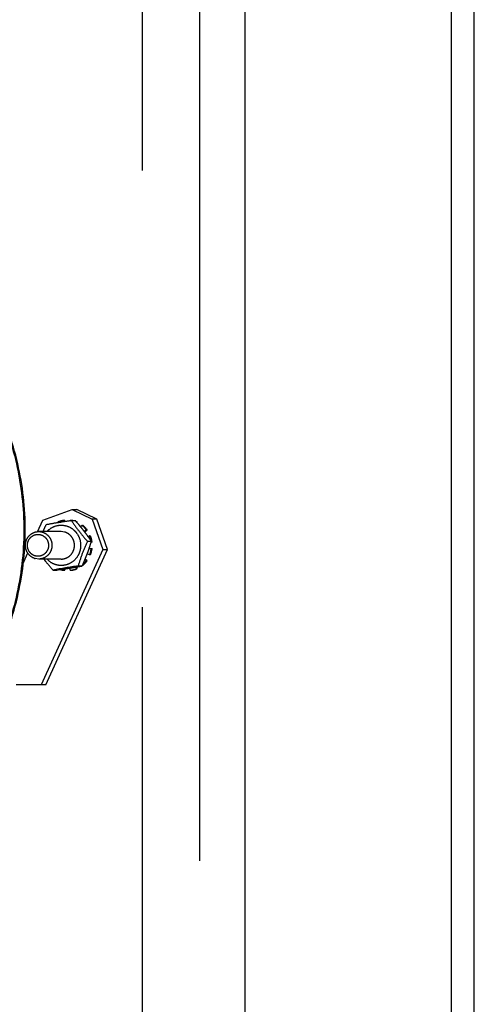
# Model space of a CAD drawing. Header units: millimetres. Extents: x 132157 to 155303, y 33763 to 45643.
# Tile 61 of 256: x 141027 to 141093, y 38780 to 38923. Entities that reach past the tile are written whole.
import ezdxf

# ---------------------------------------------------------------- set-up
doc = ezdxf.new("R2010")
doc.units = ezdxf.units.MM
doc.header["$LTSCALE"] = 20
doc.linetypes.add('ČÁRKOVANÁ2', pattern=[9.525, 6.35, -3.175])
doc.layers.add('PŘEJEZD', color=7, linetype='ČÁRKOVANÁ2')
doc.layers.add('VODÍTKA', color=36, linetype='Continuous')

msp = doc.modelspace()

# ---------------------------------------------------------------- linework, layer by layer
at = {"layer": 'PŘEJEZD', "ltscale": 0.5}
for p, q in [((141059.8365, 38659.2588), (141059.8365, 40182.5917)), ((141089.8365, 38692.5921), (141089.8365, 40182.5917)), ((141093.1698, 38692.5921), (141093.1698, 40182.5917)), ((141030.3457, 38850.6376), (141034.6322, 38852.228)), ((141034.6322, 38852.228), (141035.3224, 38852.228)), ((141034.6322, 38852.228), (141037.5435, 38850.8044)), ((141038.2337, 38850.8044), (141035.3224, 38852.228)), ((141029.5876, 38848.9757), (141030.3457, 38850.6376)), ((141032.588, 38850.2854), (141032.5491, 38850.3827)), ((141033.5629, 38850.6305), (141033.4421, 38850.6305)), ((141033.4421, 38850.6305), (141033.4682, 38850.4252)), ((141033.5867, 38850.4438), (141033.5629, 38850.6305)), ((141034.358, 38850.5615), (141034.3667, 38850.6305)), ((141034.358, 38850.5618), (141034.5176, 38850.5858)), ((141034.3667, 38850.6305), (141034.3739, 38850.6305)), ((141034.5176, 38850.5858), (141035.1067, 38850.5858)), ((141035.1676, 38850.5161), (141035.1067, 38850.5858)), ((141035.3806, 38850.3827), (141035.281, 38850.3827)), ((141035.3489, 38850.3036), (141035.3806, 38850.3827)), ((141035.8847, 38849.6669), (141036.0605, 38849.9041)), ((141036.0605, 38849.9041), (141036.1813, 38849.9041)), ((141038.2337, 38850.8044), (141037.5435, 38850.8044)), ((141037.5435, 38850.8044), (141039.0798, 38846.3668)), ((141039.77, 38846.3668), (141038.2337, 38850.8044)), ((141029.7657, 38848.9952), (141030.2637, 38848.9276)), ((141033.0417, 38848.9952), (141029.7657, 38848.9952)), ((141033.5397, 38848.9276), (141033.0396, 38848.9949)), ((141036.7143, 38849.2273), (141036.4209, 38848.9942)), ((141036.4671, 38848.935), (141036.8351, 38849.2273)), ((141036.8351, 38849.2273), (141036.7143, 38849.2273)), ((141036.9426, 38848.298), (141037.1766, 38848.3983)), ((141037.0146, 38848.1995), (141036.9901, 38848.2336)), ((141037.1766, 38848.3983), (141037.2973, 38848.3983)), ((141036.8517, 38847.5899), (141037.4408, 38847.5899)), ((141037.4078, 38847.478), (141037.4178, 38847.5116)), ((141037.5366, 38847.4738), (141037.4159, 38847.4738)), ((141027.4448, 38844.2791), (141028.1794, 38845.8892)), ((141039.0798, 38846.3668), (141030.1136, 38826.7141)), ((141030.8038, 38826.7141), (141039.77, 38846.3668)), ((141037.1766, 38845.592), (141036.826, 38845.7423)), ((141037.0984, 38846.4987), (141037.1107, 38846.5354)), ((141037.1155, 38846.5575), (141037.4159, 38846.5166)), ((141037.2973, 38845.592), (141037.1766, 38845.592)), ((141037.4159, 38846.5166), (141037.5366, 38846.5166)), ((141039.0798, 38846.3668), (141039.77, 38846.3668)), ((141029.7657, 38844.9952), (141029.2677, 38845.0628)), ((141033.0417, 38844.9952), (141029.7657, 38844.9952)), ((141035.2225, 38843.8475), (141035.3378, 38843.8671)), ((141035.3806, 38843.6076), (141035.2806, 38843.8576)), ((141035.3378, 38843.8671), (141035.3633, 38843.8714)), ((141035.5126, 38843.9992), (141036.1017, 38843.9992)), ((141036.077, 38843.9949), (141036.1017, 38843.9992)), ((141036.1017, 38843.9992), (141036.1275, 38844.0563)), ((141036.1275, 38844.0563), (141036.1405, 38844.0852)), ((141036.1813, 38844.0862), (141036.1399, 38844.0862)), ((141036.5048, 38844.9294), (141036.7143, 38844.763)), ((141036.8351, 38844.763), (141036.5343, 38845.0019)), ((141036.7143, 38844.763), (141036.8351, 38844.763)), ((141031.8394, 38843.4045), (141032.4285, 38843.4045)), ((141032.4285, 38843.4045), (141032.5765, 38843.4268)), ((141032.5765, 38843.4268), (141032.9125, 38843.4777)), ((141033.2686, 38843.5323), (141033.4123, 38843.5545)), ((141033.4123, 38843.5545), (141033.594, 38843.5828)), ((141033.468, 38843.5635), (141033.4421, 38843.3599)), ((141033.4421, 38843.3599), (141033.5629, 38843.3599)), ((141033.5629, 38843.3599), (141033.5913, 38843.5828)), ((141033.594, 38843.5828), (141033.6588, 38843.593)), ((141034.3148, 38843.6974), (141034.337, 38843.701)), ((141034.3667, 38843.3599), (141034.3236, 38843.6993)), ((141034.337, 38843.701), (141034.4218, 38843.7148)), ((141034.3739, 38843.3599), (141034.3667, 38843.3599)), ((141035.1674, 38843.8386), (141035.2598, 38843.6076)), ((141035.2598, 38843.6076), (141035.3806, 38843.6076)), ((141030.8038, 38826.7141), (141026.4697, 38826.7141))]:
    msp.add_line(p, q, dxfattribs=at)
at = {"layer": 'PŘEJEZD'}
for p, q in [((141053.1698, 39880.5921), (141053.1698, 38224.9275)), ((141044.8345, 39790.5154), (141044.8345, 38276.2395))]:
    msp.add_line(p, q, dxfattribs=at)
at = {"layer": 'PŘEJEZD', "ltscale": 0.5}
for centre, radius, start, end in [((141053.9874, 38718.4086), 133.6022, 99.218136, 99.975262), ((141033.913, 38847.1995), 3.4631, 97.814293, 113.193887), ((141057.3498, 38697.2648), 155.0116, 98.529771, 99.192952), ((141033.903, 38847.2289), 3.433, 78.087135, 82.236477), ((141034.025, 38847.2373), 3.4245, 81.609282, 82.238538), ((141034.0236, 38847.2279), 3.434, 78.087422, 81.608034), ((141004.9648, 38824.1586), 40.0865, 40.030633, 41.110731), ((141034.0131, 38847.1938), 3.4697, 66.78905, 69.388414), ((141010.2287, 38828.601), 33.1986, 39.512925, 40.003318), ((141011.2799, 38829.4697), 31.8349, 39.38054, 39.510412), ((141011.753, 38829.858), 31.2228, 39.221453, 39.380635), ((141013.9124, 38831.6071), 28.4439, 37.676504, 39.242469), ((141033.8042, 38847.0706), 3.6221, 36.543266, 51.470788), ((141033.925, 38847.0706), 3.6221, 36.543266, 51.470788), ((141033.1055, 38847.0737), 2.8733, 129.888577, 137.474156), ((141014.6213, 38832.1571), 27.5467, 37.518394, 37.672219), ((141014.9008, 38832.3714), 27.1945, 37.192969, 37.518795), ((141014.4175, 38832.0097), 27.7981, 36.048308, 37.184821), ((141013.8427, 38831.5899), 28.51, 35.875465, 36.050605), ((141013.6735, 38831.4675), 28.7188, 35.718505, 35.875489), ((141009.7458, 38828.6821), 33.5338, 34.322028, 35.592894), ((141033.6784, 38846.9999), 3.7673, 12.087013, 21.789706), ((141033.7992, 38846.9999), 3.7673, 12.087013, 21.789706), ((141011.3787, 38855.163), 27.1399, 341.637898, 343.55101), ((141033.6645, 38846.997), 3.7815, 10.327056, 12.085756), ((141033.6612, 38846.9963), 3.7848, 7.247218, 7.591812), ((141004.5766, 38857.2138), 34.2444, 343.54139, 343.67793), ((141033.7829, 38846.9965), 3.784, 9.223383, 12.08521), ((141033.7799, 38846.996), 3.787, 7.247434, 9.223988), ((141012.9895, 38854.7182), 25.4732, 337.636963, 338.693138), ((141014.2366, 38854.2279), 24.1332, 338.701885, 339.369993), ((141014.5989, 38854.0923), 23.7463, 339.367994, 341.350241), ((141013.5017, 38854.4665), 24.9056, 341.431144, 341.620151), ((141033.6625, 38846.9948), 3.7837, 338.238881, 352.739482), ((141033.7833, 38846.9948), 3.7837, 338.238881, 352.739482), ((141029.767, 38846.869), 1.874, 249.40997, 254.547473), ((141057.4363, 38696.954), 148.6705, 98.480031, 99.914109), ((141014.1424, 38968.4981), 126.4205, 279.349119, 279.598705), ((141012.1339, 38980.2841), 138.3763, 279.664081, 279.948762), ((141006.234, 38857.5699), 32.8061, 335.72957, 337.036423), ((141033.9563, 38846.8865), 3.5766, 308.468766, 313.492928), ((141033.8302, 38846.8923), 3.5845, 311.192682, 313.490464), ((141033.798, 38846.9241), 3.6297, 313.514666, 323.46068), ((141033.9187, 38846.9241), 3.6297, 313.514666, 323.46068), ((141010.5705, 38855.7144), 28.0893, 337.070298, 337.265661), ((141011.2875, 38855.4144), 27.3121, 337.264796, 337.644836), ((141033.9078, 38846.7709), 3.4427, 253.176063, 262.226617), ((141011.7002, 38983.6221), 141.7404, 278.912237, 279.180734), ((141033.8959, 38846.7908), 3.4631, 277.814293, 293.193887), ((141013.8673, 38970.1783), 128.1231, 279.23174, 279.348439), ((141034.0166, 38846.7908), 3.4631, 277.814293, 293.193887)]:
    msp.add_arc(centre, radius, start, end, dxfattribs=at)
for points, knots in [([(141006.4379, 38812.4593), (141007.8411, 38813.2308), (141010.5625, 38814.9485), (141014.3128, 38817.9984), (141017.6896, 38821.4859), (141021.6326, 38826.6546), (141025.4042, 38833.9646), (141027.8088, 38843.5555), (141027.9819, 38853.4608), (141026.2503, 38861.5402), (141023.7976, 38867.6121), (141020.6835, 38873.3244), (141017.613, 38877.1695), (141015.31, 38879.439)], [0, 0, 0, 0, 0.06155418, 0.12334762, 0.18539349, 0.24769084, 0.3727576, 0.49849884, 0.62450665, 0.75031713, 0.813118, 0.87571627, 1, 1, 1, 1]), ([(141015.1997, 38879.3441), (141017.4843, 38877.0778), (141020.5296, 38873.2432), (141023.6184, 38867.5526), (141026.0516, 38861.507), (141027.7713, 38853.4667), (141027.606, 38843.6098), (141025.2303, 38834.0614), (141021.4986, 38826.7758), (141017.5941, 38821.6167), (141014.2488, 38818.1307), (141010.5315, 38815.0763), (141007.8327, 38813.3513), (141006.4406, 38812.575)], [0, 0, 0, 0, 0.12428765, 0.18688374, 0.24968113, 0.37548425, 0.50148399, 0.62722104, 0.75229039, 0.81459072, 0.87664107, 0.93844001, 1, 1, 1, 1]), ([(141030.4126, 38848.9964), (141030.4473, 38849.0804), (141030.5869, 38849.4138), (141030.7328, 38849.7446), (141030.8444, 38849.9911)], [0, 0, 0, 0, 0.25141527, 1, 1, 1, 1]), ([(141031.2629, 38849.2784), (141031.5479, 38849.5164), (141032.2181, 38849.8824), (141033.3523, 38849.9882), (141034.2586, 38849.6926), (141034.8706, 38849.26), (141035.3932, 38848.7097), (141035.832, 38847.8403), (141035.9148, 38846.8679), (141035.7635, 38846.1153), (141035.4759, 38845.4101), (141035.1094, 38844.9531), (141034.8205, 38844.7119)], [0, 0, 0, 0, 0.12363782, 0.24633446, 0.36939843, 0.43173156, 0.49448089, 0.62056596, 0.74753635, 0.81125921, 0.87473307, 1, 1, 1, 1]), ([(141034.5176, 38850.5858), (141034.8659, 38850.0759), (141035.6089, 38849.0488), (141036.4243, 38848.0784), (141036.8517, 38847.5899)], [0, 0, 0, 0, 0.48754413, 1, 1, 1, 1]), ([(141029.1079, 38845.1147), (141028.8964, 38845.1941), (141028.4966, 38845.4327), (141028.0579, 38845.976), (141027.8243, 38846.6403), (141027.8239, 38847.3466), (141028.056, 38848.0114), (141028.4947, 38848.5554), (141029.0877, 38848.9121), (141029.5416, 38848.9952), (141029.7657, 38848.9951)], [0, 0, 0, 0, 0.12374183, 0.24883365, 0.37522224, 0.50210818, 0.6284988, 0.75361985, 0.87727909, 1, 1, 1, 1]), ([(141029.2636, 38845.4579), (141029.0696, 38845.5115), (141028.6972, 38845.7017), (141028.2936, 38846.1808), (141028.0968, 38846.7815), (141028.136, 38847.4138), (141028.4053, 38847.9841), (141028.8667, 38848.406), (141029.4504, 38848.6137), (141029.8632, 38848.5857), (141030.056, 38848.5324)], [0, 0, 0, 0, 0.12370425, 0.24896988, 0.37567389, 0.50280984, 0.62913072, 0.75385749, 0.87712818, 1, 1, 1, 1]), ([(141030.056, 38848.5324), (141030.25, 38848.4788), (141030.6224, 38848.2886), (141031.026, 38847.8095), (141031.2228, 38847.2089), (141031.1836, 38846.5765), (141030.9143, 38846.0062), (141030.4529, 38845.5843), (141029.8692, 38845.3766), (141029.4564, 38845.4047), (141029.2636, 38845.4579)], [0, 0, 0, 0, 0.12370425, 0.24896988, 0.37567389, 0.50280984, 0.62913072, 0.75385749, 0.87712818, 1, 1, 1, 1]), ([(141030.2637, 38848.9276), (141030.4874, 38848.8658), (141030.9181, 38848.6548), (141031.4081, 38848.1284), (141031.6881, 38847.4586), (141031.7228, 38846.7307), (141031.5086, 38846.036), (141031.0709, 38845.4621), (141030.4649, 38845.0835), (141029.9966, 38844.9951), (141029.7657, 38844.9952)], [0, 0, 0, 0, 0.12344491, 0.24831104, 0.37459648, 0.50154353, 0.62810464, 0.75341073, 0.87720319, 1, 1, 1, 1]), ([(141033.0438, 38844.9952), (141033.2747, 38844.9953), (141033.7427, 38845.0843), (141034.3481, 38845.4632), (141034.7852, 38846.0371), (141034.9989, 38846.7317), (141034.9639, 38847.4593), (141034.6838, 38848.1288), (141034.194, 38848.655), (141033.7634, 38848.8658), (141033.5397, 38848.9276)], [0, 0, 0, 0, 0.12279764, 0.24657823, 0.37187764, 0.49843848, 0.62538348, 0.75167735, 0.87655215, 1, 1, 1, 1]), ([(141036.8517, 38847.5899), (141036.5843, 38846.9995), (141036.0858, 38845.821), (141035.6897, 38844.604), (141035.5126, 38843.9992)], [0, 0, 0, 0, 0.50701558, 1, 1, 1, 1]), ([(141031.8394, 38843.4045), (141031.4988, 38843.7937), (141031.0536, 38844.3191), (141030.6279, 38844.8599), (141030.5233, 38844.9953)], [0, 0, 0, 0, 0.7514873, 1, 1, 1, 1]), ([(141034.8205, 38844.7119), (141034.5494, 38844.4856), (141033.9177, 38844.1324), (141032.8453, 38843.9999), (141031.8006, 38844.2811), (141031.2216, 38844.7184), (141030.9825, 38844.9803)], [0, 0, 0, 0, 0.25058956, 0.49925148, 0.74837674, 1, 1, 1, 1])]:
    msp.add_open_spline(points, degree=3, knots=knots, dxfattribs=at)
msp.add_open_spline([(141032.9125, 38843.4777), (141033.0312, 38843.4958), (141033.1499, 38843.514), (141033.2686, 38843.5323)], degree=3, dxfattribs=at)
at = {"layer": 'VODÍTKA', "ltscale": 0.5}
for p, q in [((141059.8365, 34309.2588), (141059.8365, 40699.2588)), ((141089.8365, 34309.2588), (141089.8365, 40699.2588)), ((141093.1698, 34309.2588), (141093.1698, 40699.2588))]:
    msp.add_line(p, q, dxfattribs=at)

doc.saveas('drawing.dxf')
